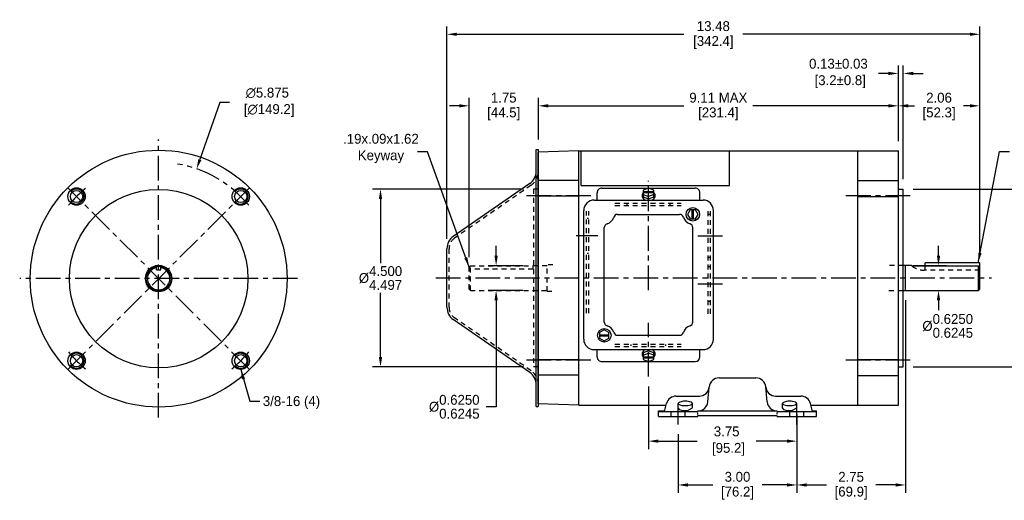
# Model space of a CAD drawing. Header units: inches. Extents: x 870.1 to 911, y 625.7 to 640.8.
# Tile 1 of 2: x 870.1 to 895, y 628.4 to 640.6. Entities that reach past the tile are written whole.
import ezdxf

# ---------------------------------------------------------------- set-up
doc = ezdxf.new("R2010")
doc.units = ezdxf.units.IN
doc.header["$LTSCALE"] = 0.5
doc.header["$MEASUREMENT"] = 0
doc.linetypes.add('CENTER', pattern=[2, 1.25, -0.25, 0.25, -0.25])
doc.linetypes.add('HIDDEN', pattern=[0.375, 0.25, -0.125])
for name, color, linetype in [('Centerline', 40, 'CENTER'), ('Dimensions', 140, 'Continuous'), ('Hidden', 102, 'HIDDEN')]:
    doc.layers.add(name, color=color, linetype=linetype)
doc.dimstyles.new('Copy of Standard', dxfattribs={"dimtxt": 0.25, "dimasz": 0.25, "dimexe": 0.2, "dimexo": 0.25, "dimgap": 0.08, "dimtad": 0, "dimtih": 1, "dimtoh": 1, "dimzin": 0, "dimdsep": 46, "dimtxsty": 'Standard', "dimcen": 0, "dimadec": 0, "dimazin": 0, "dimtfac": 1, "dimtofl": 0, "dimtmove": 2, "dimatfit": 3, "dimfxl": 0, "dimtolj": 1, "dimtzin": 0, "dimarcsym": 0})
doc.dimstyles.get("Standard").update_dxf_attribs({"dimtxt": 0.25, "dimasz": 0.25, "dimexe": 0.2, "dimexo": 0.25, "dimgap": 0.08, "dimtad": 0, "dimtih": 1, "dimtoh": 1, "dimzin": 0, "dimdsep": 46, "dimtxsty": 'Standard', "dimcen": 0, "dimadec": 0, "dimazin": 0, "dimtfac": 1, "dimtofl": 0, "dimtmove": 0, "dimatfit": 3, "dimfxl": 0, "dimtolj": 1, "dimtzin": 0, "dimarcsym": 0})

# ---------------------------------------------------------------- blocks, each defined once
blk = doc.blocks.new('*D1')
at = {"layer": 'Defpoints', "color": 0}
for p in [(874.591, 636.806), (872.669, 631.254)]:
    blk.add_point(p, dxfattribs=at)
at = {"layer": 'Dimensions', "color": 0, "lineweight": -2}
for p, q in [((875.174, 638.489), (874.673, 637.042)), ((875.424, 638.489), (875.174, 638.489))]:
    blk.add_line(p, q, dxfattribs=at)
at = {"layer": 'Dimensions', "color": 0}
blk.add_solid([(874.634, 637.056), (874.712, 637.028), (874.591, 636.806)], dxfattribs=at)
at = {"layer": 'Dimensions', "color": 0, "insert": (876.379, 638.489), "char_height": 0.25, "attachment_point": 5}
blk.add_mtext('\\A1;∅5.875\\P [∅149.2]', dxfattribs=at)
blk = doc.blocks.new('*D3')
at = {"layer": 'Defpoints', "color": 0}
for p in [(883.237, 638.401), (883.237, 637.295), (881.486, 634.324)]:
    blk.add_point(p, dxfattribs=at)
at = {"layer": 'Dimensions', "color": 0, "lineweight": -2}
for p, q in [((881.486, 634.574), (881.486, 638.601)), ((883.237, 637.545), (883.237, 638.601)), ((881.236, 638.401), (880.986, 638.401)), ((883.487, 638.401), (883.737, 638.401))]:
    blk.add_line(p, q, dxfattribs=at)
at = {"layer": 'Dimensions', "color": 0}
for points in [[(881.236, 638.442), (881.236, 638.359), (881.486, 638.401)], [(883.487, 638.442), (883.487, 638.359), (883.237, 638.401)]]:
    blk.add_solid(points, dxfattribs=at)
at = {"layer": 'Dimensions', "color": 0, "char_height": 0.25, "attachment_point": 5}
for s, insert in [('\\A1;1.75', (882.361, 638.606)), ('\\A1;[44.5]', (882.361, 638.196))]:
    blk.add_mtext(s, dxfattribs=dict(at, insert=insert))
blk = doc.blocks.new('*D2')
at = {"layer": 'Defpoints', "color": 0}
for p in [(883.112, 636.296), (879.243, 631.796), (883.112, 631.796)]:
    blk.add_point(p, dxfattribs=at)
at = {"layer": 'Dimensions', "color": 0, "lineweight": -2}
for p, q in [((882.862, 636.296), (879.043, 636.296)), ((879.243, 636.046), (879.243, 634.418)), ((879.243, 632.046), (879.243, 633.675)), ((882.862, 631.796), (879.043, 631.796))]:
    blk.add_line(p, q, dxfattribs=at)
at = {"layer": 'Dimensions', "color": 0}
for points in [[(879.201, 636.046), (879.285, 636.046), (879.243, 636.296)], [(879.201, 632.046), (879.285, 632.046), (879.243, 631.796)]]:
    blk.add_solid(points, dxfattribs=at)
at = {"layer": 'Dimensions', "color": 0, "insert": (879.243, 634.046), "char_height": 0.25, "attachment_point": 5}
blk.add_mtext('\\A1;%%C\\S4.500^ 4.497;', dxfattribs=at)
blk = doc.blocks.new('*D4')
at = {"layer": 'Defpoints', "color": 0}
for p in [(883.106, 634.358), (882.168, 633.733), (883.106, 633.733)]:
    blk.add_point(p, dxfattribs=at)
at = {"layer": 'Dimensions', "color": 0, "lineweight": -2}
for p, q in [((882.168, 634.608), (882.168, 634.858)), ((882.856, 634.358), (881.968, 634.358)), ((882.856, 633.733), (881.968, 633.733)), ((882.168, 633.483), (882.168, 630.79)), ((882.168, 630.79), (881.918, 630.79))]:
    blk.add_line(p, q, dxfattribs=at)
at = {"layer": 'Dimensions', "color": 0}
for points in [[(882.127, 634.608), (882.21, 634.608), (882.168, 634.358)], [(882.127, 633.483), (882.21, 633.483), (882.168, 633.733)]]:
    blk.add_solid(points, dxfattribs=at)
at = {"layer": 'Dimensions', "color": 0, "insert": (881.109, 630.79), "char_height": 0.25, "attachment_point": 5}
blk.add_mtext('\\A1;%%C\\S0.6250^ 0.6245;', dxfattribs=at)
blk = doc.blocks.new('*D5')
at = {"layer": 'Defpoints', "color": 0}
for p in [(892.471, 636.296), (892.471, 631.796), (896.593, 631.796)]:
    blk.add_point(p, dxfattribs=at)
at = {"layer": 'Dimensions', "color": 0, "lineweight": -2}
for p, q in [((892.721, 636.296), (896.793, 636.296)), ((896.593, 636.046), (896.593, 634.424)), ((896.593, 632.046), (896.593, 633.68)), ((892.721, 631.796), (896.793, 631.796))]:
    blk.add_line(p, q, dxfattribs=at)
at = {"layer": 'Dimensions', "color": 0}
for points in [[(896.552, 636.046), (896.635, 636.046), (896.593, 636.296)], [(896.552, 632.046), (896.635, 632.046), (896.593, 631.796)]]:
    blk.add_solid(points, dxfattribs=at)
at = {"layer": 'Dimensions', "color": 0, "insert": (896.593, 634.052), "char_height": 0.25, "attachment_point": 5}
blk.add_mtext('\\A1;%%C\\S4.500^ 4.497;', dxfattribs=at)
blk = doc.blocks.new('*D6')
at = {"layer": 'Defpoints', "color": 0}
for p in [(892.471, 634.359), (892.471, 633.734), (893.362, 633.734)]:
    blk.add_point(p, dxfattribs=at)
at = {"layer": 'Dimensions', "color": 0, "lineweight": -2}
for p, q in [((893.362, 634.609), (893.362, 634.859)), ((892.721, 634.359), (893.562, 634.359)), ((892.721, 633.734), (893.562, 633.734)), ((893.362, 633.484), (893.362, 633.234))]:
    blk.add_line(p, q, dxfattribs=at)
at = {"layer": 'Dimensions', "color": 0}
for points in [[(893.321, 634.609), (893.404, 634.609), (893.362, 634.359)], [(893.321, 633.484), (893.404, 633.484), (893.362, 633.734)]]:
    blk.add_solid(points, dxfattribs=at)
at = {"layer": 'Dimensions', "color": 0, "insert": (893.595, 632.835), "char_height": 0.25, "attachment_point": 5}
blk.add_mtext('\\A1;%%C\\S0.6250^ 0.6245;', dxfattribs=at)
blk = doc.blocks.new('*D7')
at = {"layer": 'Defpoints', "color": 0}
for p in [(886.776, 630.344), (889.776, 630.344), (889.776, 628.811)]:
    blk.add_point(p, dxfattribs=at)
at = {"layer": 'Dimensions', "color": 0, "lineweight": -2}
for p, q in [((886.776, 630.094), (886.776, 628.611)), ((889.776, 630.094), (889.776, 628.611)), ((887.026, 628.811), (887.655, 628.811)), ((889.526, 628.811), (888.898, 628.811))]:
    blk.add_line(p, q, dxfattribs=at)
at = {"layer": 'Dimensions', "color": 0}
for points in [[(887.026, 628.853), (887.026, 628.77), (886.776, 628.811)], [(889.526, 628.853), (889.526, 628.77), (889.776, 628.811)]]:
    blk.add_solid(points, dxfattribs=at)
at = {"layer": 'Dimensions', "color": 0, "char_height": 0.25, "attachment_point": 5}
for s, insert in [('\\A1;3.00', (888.276, 629.016)), ('\\A1;[76.2]', (888.276, 628.606))]:
    blk.add_mtext(s, dxfattribs=dict(at, insert=insert))
blk = doc.blocks.new('*D8')
at = {"layer": 'Defpoints', "color": 0}
for p in [(892.526, 633.734), (889.776, 630.344), (892.526, 628.811)]:
    blk.add_point(p, dxfattribs=at)
at = {"layer": 'Dimensions', "color": 0, "lineweight": -2}
for p, q in [((892.526, 633.484), (892.526, 628.611)), ((889.776, 630.094), (889.776, 628.611)), ((890.026, 628.811), (890.53, 628.811)), ((892.276, 628.811), (891.773, 628.811))]:
    blk.add_line(p, q, dxfattribs=at)
at = {"layer": 'Dimensions', "color": 0}
for points in [[(890.026, 628.853), (890.026, 628.77), (889.776, 628.811)], [(892.276, 628.853), (892.276, 628.77), (892.526, 628.811)]]:
    blk.add_solid(points, dxfattribs=at)
at = {"layer": 'Dimensions', "color": 0, "char_height": 0.25, "attachment_point": 5}
for s, insert in [('\\A1;2.75', (891.151, 629.016)), ('\\A1;[69.9]', (891.151, 628.606))]:
    blk.add_mtext(s, dxfattribs=dict(at, insert=insert))
blk = doc.blocks.new('*D9')
at = {"layer": 'Defpoints', "color": 0}
for p in [(886.026, 631.553), (889.776, 630.843), (889.776, 629.92)]:
    blk.add_point(p, dxfattribs=at)
at = {"layer": 'Dimensions', "color": 0, "lineweight": -2}
for p, q in [((886.026, 631.303), (886.026, 629.72)), ((889.776, 630.593), (889.776, 629.72)), ((886.276, 629.92), (887.256, 629.92)), ((889.526, 629.92), (888.749, 629.92))]:
    blk.add_line(p, q, dxfattribs=at)
at = {"layer": 'Dimensions', "color": 0}
for points in [[(886.276, 629.961), (886.276, 629.878), (886.026, 629.92)], [(889.526, 629.961), (889.526, 629.878), (889.776, 629.92)]]:
    blk.add_solid(points, dxfattribs=at)
at = {"layer": 'Dimensions', "color": 0, "insert": (888.002, 629.92), "char_height": 0.25, "attachment_point": 5}
blk.add_mtext('\\A1;3.75\\P [95.2]', dxfattribs=at)
blk = doc.blocks.new('*D10')
at = {"layer": 'Defpoints', "color": 0}
for p in [(894.406, 640.21), (880.924, 634.787), (894.406, 634.433)]:
    blk.add_point(p, dxfattribs=at)
at = {"layer": 'Dimensions', "color": 0, "lineweight": -2}
for p, q in [((880.924, 635.037), (880.924, 640.41)), ((894.406, 634.683), (894.406, 640.41)), ((881.174, 640.21), (886.918, 640.21)), ((894.156, 640.21), (888.412, 640.21))]:
    blk.add_line(p, q, dxfattribs=at)
at = {"layer": 'Dimensions', "color": 0}
for points in [[(881.174, 640.252), (881.174, 640.169), (880.924, 640.21)], [(894.156, 640.252), (894.156, 640.169), (894.406, 640.21)]]:
    blk.add_solid(points, dxfattribs=at)
at = {"layer": 'Dimensions', "color": 0, "char_height": 0.25, "attachment_point": 5}
for s, insert in [('\\A1;13.48', (887.665, 640.415)), ('\\A1;[342.4]', (887.665, 640.005))]:
    blk.add_mtext(s, dxfattribs=dict(at, insert=insert))
blk = doc.blocks.new('*D11')
at = {"layer": 'Defpoints', "color": 0}
for p in [(892.346, 638.401), (883.237, 637.296), (892.346, 637.259)]:
    blk.add_point(p, dxfattribs=at)
at = {"layer": 'Dimensions', "color": 0, "lineweight": -2}
for p, q in [((883.237, 637.546), (883.237, 638.601)), ((892.346, 637.509), (892.346, 638.601)), ((883.487, 638.401), (886.92, 638.401)), ((892.096, 638.401), (888.663, 638.401))]:
    blk.add_line(p, q, dxfattribs=at)
at = {"layer": 'Dimensions', "color": 0}
for points in [[(883.487, 638.442), (883.487, 638.359), (883.237, 638.401)], [(892.096, 638.442), (892.096, 638.359), (892.346, 638.401)]]:
    blk.add_solid(points, dxfattribs=at)
at = {"layer": 'Dimensions', "color": 0, "char_height": 0.25, "attachment_point": 5}
for s, insert in [('\\A1;9.11 MAX', (887.791, 638.606)), ('\\A1;[231.4]', (887.791, 638.196))]:
    blk.add_mtext(s, dxfattribs=dict(at, insert=insert))
blk = doc.blocks.new('*D12')
at = {"layer": 'Defpoints', "color": 0}
for p in [(892.346, 639.22), (892.346, 637.259), (892.471, 636.296)]:
    blk.add_point(p, dxfattribs=at)
at = {"layer": 'Dimensions', "color": 0, "lineweight": -2}
for p, q in [((892.346, 637.509), (892.346, 639.42)), ((892.471, 636.546), (892.471, 639.42)), ((892.096, 639.22), (891.846, 639.22)), ((892.721, 639.22), (892.971, 639.22))]:
    blk.add_line(p, q, dxfattribs=at)
at = {"layer": 'Dimensions', "color": 0}
for points in [[(892.096, 639.261), (892.096, 639.178), (892.346, 639.22)], [(892.721, 639.261), (892.721, 639.178), (892.471, 639.22)]]:
    blk.add_solid(points, dxfattribs=at)
at = {"layer": 'Dimensions', "color": 0, "insert": (890.829, 639.22), "char_height": 0.25, "attachment_point": 5}
blk.add_mtext('\\A1;0.13±0.03\\P [3.2±0.8]', dxfattribs=at)
blk = doc.blocks.new('*D13')
at = {"layer": 'Defpoints', "color": 0}
for p in [(894.406, 638.401), (892.346, 637.259), (894.406, 634.433)]:
    blk.add_point(p, dxfattribs=at)
at = {"layer": 'Dimensions', "color": 0, "lineweight": -2}
for p, q in [((892.346, 637.509), (892.346, 638.601)), ((894.406, 634.683), (894.406, 638.601)), ((892.596, 638.401), (892.755, 638.401)), ((894.156, 638.401), (893.998, 638.401))]:
    blk.add_line(p, q, dxfattribs=at)
at = {"layer": 'Dimensions', "color": 0}
for points in [[(892.596, 638.442), (892.596, 638.359), (892.346, 638.401)], [(894.156, 638.442), (894.156, 638.359), (894.406, 638.401)]]:
    blk.add_solid(points, dxfattribs=at)
at = {"layer": 'Dimensions', "color": 0, "char_height": 0.25, "attachment_point": 5}
for s, insert in [('\\A1;2.06', (893.376, 638.606)), ('\\A1;[52.3]', (893.376, 638.196))]:
    blk.add_mtext(s, dxfattribs=dict(at, insert=insert))

msp = doc.modelspace()

# ---------------------------------------------------------------- linework, layer by layer
for p, q in [((883.18355, 637.29628), (883.23655, 637.29628)), ((883.18355, 630.79628), (883.18355, 637.29628)), ((883.23655, 637.29628), (883.23655, 630.79628)), ((884.2612, 637.25868), (883.23655, 637.23185)), ((883.23655, 630.86071), (883.23655, 637.23185)), ((884.2612, 637.26648), (891.3212, 637.26648)), ((884.2612, 630.82608), (884.2612, 637.26648)), ((884.2612, 630.83388), (884.2612, 637.25868)), ((884.3212, 636.38648), (884.3212, 637.26648)), ((888.0712, 636.38648), (888.0712, 637.26648)), ((891.3212, 630.82608), (891.3212, 637.26648)), ((891.3212, 630.83388), (891.3212, 637.25868)), ((891.3212, 637.25868), (892.3462, 637.25868)), ((892.3462, 630.83388), (892.3462, 637.25868)), ((883.02184, 636.43445), (881.08576, 635.0956)), ((884.2612, 636.51149), (883.2362, 636.51149)), ((884.3212, 636.38648), (888.0712, 636.38648)), ((884.84619, 636.32032), (887.20619, 636.32032)), ((886.02619, 636.32032), (885.89019, 636.26832)), ((886.16219, 636.26832), (886.02619, 636.32032)), ((891.3212, 636.51152), (892.3462, 636.51152)), ((892.3462, 636.29628), (892.4712, 636.29628)), ((892.4712, 631.79628), (892.4712, 636.29628)), ((884.2612, 636.11834), (883.2362, 636.11834)), ((884.72619, 636.01633), (884.72619, 636.20032)), ((885.89019, 636.26832), (885.89019, 636.16042)), ((886.16219, 636.22937), (885.89019, 636.22937)), ((886.16219, 636.19937), (885.89019, 636.19937)), ((885.89019, 636.16042), (886.02619, 636.10647)), ((885.89019, 636.16042), (885.89019, 636.09955)), ((885.89019, 636.09955), (886.02619, 636.0456)), ((886.16219, 636.16042), (886.02619, 636.10647)), ((886.02619, 636.0456), (886.16219, 636.09955)), ((886.16219, 636.16042), (886.16219, 636.26832)), ((886.16219, 636.09955), (886.16219, 636.16042)), ((887.32619, 636.01633), (887.32619, 636.20032)), ((891.3212, 636.10609), (892.3462, 636.10609)), ((884.6462, 636.01633), (887.4062, 636.01633)), ((884.3862, 632.49633), (884.3862, 635.75633)), ((885.24162, 635.65633), (886.81076, 635.65633)), ((887.0782, 635.77411), (887.0102, 635.65633)), ((887.0102, 635.65633), (887.0782, 635.53855)), ((887.2142, 635.77411), (887.0782, 635.77411)), ((887.0782, 635.53855), (887.2142, 635.53855)), ((887.1312, 635.53855), (887.1312, 635.77411)), ((887.1612, 635.53855), (887.1612, 635.77411)), ((887.2822, 635.65633), (887.2142, 635.77411)), ((887.2142, 635.53855), (887.2822, 635.65633)), ((887.6662, 632.49633), (887.6662, 635.75633)), ((884.9062, 632.93174), (884.9062, 635.3209)), ((887.1462, 632.93174), (887.1462, 635.32092)), ((880.92405, 633.30539), (880.92405, 634.78717)), ((873.57552, 634.25313), (873.57552, 634.33835)), ((873.68452, 634.25313), (873.68452, 634.33835)), ((892.67672, 634.35878), (892.4712, 634.35878)), ((892.5262, 633.73378), (892.5262, 634.35878)), ((894.3762, 634.34402), (892.69538, 634.34402)), ((893.0262, 634.35865), (893.0262, 634.4334)), ((894.4062, 634.4334), (893.0262, 634.4334)), ((894.3762, 633.73378), (894.3762, 634.34402)), ((894.3762, 634.34402), (894.4062, 634.31232)), ((894.4062, 634.32865), (894.4062, 634.4334)), ((894.4062, 633.76378), (894.4062, 634.32878)), ((873.57552, 634.25313), (873.68452, 634.25313)), ((892.4712, 633.73378), (894.3762, 633.73378)), ((894.3762, 633.73378), (894.4062, 633.76378)), ((883.02184, 631.65811), (881.08576, 632.99695)), ((884.9062, 632.73233), (884.78842, 632.66433)), ((884.78842, 632.66433), (884.78842, 632.52833)), ((884.78842, 632.61133), (885.02398, 632.61133)), ((884.78842, 632.58133), (885.02398, 632.58133)), ((885.02398, 632.66433), (884.9062, 632.73233)), ((885.02398, 632.52833), (885.02398, 632.66433)), ((885.24161, 632.59633), (886.81079, 632.59633)), ((884.78842, 632.52833), (884.9062, 632.46033)), ((884.9062, 632.46033), (885.02398, 632.52833)), ((884.6462, 632.23633), (887.4062, 632.23633)), ((884.72619, 632.05232), (884.72619, 632.23633)), ((886.02619, 632.20704), (885.89019, 632.15309)), ((885.89019, 632.15309), (885.89019, 632.09222)), ((885.89019, 632.09222), (886.02619, 632.14616)), ((885.89019, 632.09222), (885.89019, 631.98432)), ((885.89019, 632.05327), (886.16219, 632.05327)), ((886.16219, 632.15309), (886.02619, 632.20704)), ((886.16219, 632.09222), (886.02619, 632.14616)), ((886.16219, 632.09222), (886.16219, 632.15309)), ((886.16219, 631.98432), (886.16219, 632.09222)), ((887.32619, 632.05232), (887.32619, 632.23633)), ((884.2612, 631.97422), (883.2362, 631.97422)), ((884.84619, 631.93232), (887.20619, 631.93232)), ((885.89019, 632.02327), (886.16219, 632.02327)), ((885.89019, 631.98432), (886.02619, 631.93232)), ((886.02619, 631.93232), (886.16219, 631.98432)), ((891.3212, 631.98647), (892.3462, 631.98647)), ((884.2612, 631.58947), (883.2362, 631.58947)), ((891.3212, 631.58104), (892.3462, 631.58104)), ((892.3462, 631.79628), (892.4712, 631.79628)), ((887.80913, 631.51992), (888.74326, 631.51992)), ((886.7233, 631.05819), (887.31057, 631.05819)), ((887.52699, 630.9135), (887.55962, 631.2864)), ((889.0254, 630.9135), (888.99231, 631.29171)), ((889.24182, 631.05819), (889.87909, 631.05819)), ((884.2612, 630.83388), (883.23655, 630.86071)), ((884.2612, 630.82608), (886.46928, 630.82608)), ((886.42619, 630.66529), (886.48182, 630.87289)), ((890.17619, 630.66529), (890.12057, 630.87289)), ((890.13311, 630.82608), (891.3212, 630.82608)), ((891.3212, 630.83388), (892.3462, 630.83388)), ((883.18355, 630.79628), (883.23655, 630.79628)), ((886.2762, 630.54629), (886.2762, 630.68529)), ((886.2762, 630.68529), (886.43155, 630.68529)), ((886.2762, 630.66529), (887.2762, 630.66529)), ((887.2762, 630.66529), (887.2762, 630.68529)), ((887.2762, 630.68529), (889.2762, 630.68529)), ((887.2762, 630.59099), (887.2762, 630.63635)), ((887.2762, 630.56629), (889.2762, 630.56629)), ((887.2762, 630.54629), (887.2762, 630.56629)), ((889.2762, 630.66529), (889.2762, 630.68529)), ((889.2762, 630.66529), (890.2762, 630.66529)), ((889.2762, 630.59855), (889.2762, 630.6439)), ((889.2762, 630.54629), (889.2762, 630.56076)), ((890.17084, 630.68529), (890.2762, 630.68529)), ((890.2762, 630.54629), (890.2762, 630.68529)), ((886.2762, 630.54629), (887.2762, 630.54629)), ((889.2762, 630.54629), (890.2762, 630.54629))]:
    msp.add_line(p, q)
for points in [[(885.89019, 636.21173), (885.86153, 636.15929), (885.86357, 636.09869), (885.89506, 636.04821), (885.94091, 636.01631)], [(886.11148, 636.01631), (886.15732, 636.04821), (886.18882, 636.09869), (886.19085, 636.15929), (886.16219, 636.21173)], [(885.94091, 632.23633), (885.89506, 632.20443), (885.86357, 632.15395), (885.86153, 632.09335), (885.89019, 632.0409)], [(886.16219, 632.04091), (886.19085, 632.09335), (886.18882, 632.15395), (886.15732, 632.20443), (886.11148, 632.23633)]]:
    msp.add_lwpolyline(points)
for centre, radius in [((873.63002, 634.02995), 3.2492), ((871.55289, 636.10708), 0.22), ((873.63002, 634.02995), 2.25739), ((875.70714, 636.10708), 0.22), ((871.55289, 636.10708), 0.155), ((875.70714, 636.10708), 0.155), ((887.1462, 635.65633), 0.17), ((873.63002, 634.02995), 0.33552), ((873.63002, 634.02995), 0.31317), ((884.9062, 632.59633), 0.17), ((871.55289, 631.95282), 0.22), ((871.55289, 631.95282), 0.155), ((875.70714, 631.95283), 0.22), ((875.70714, 631.95283), 0.155)]:
    msp.add_circle(centre, radius)
for centre, radius, start, end in [((882.80855, 636.74289), 0.375, 304.664753, 359.999848), ((871.55289, 636.10708), 0.19, 217.277101, 140.883453), ((875.70714, 636.10708), 0.19, 217.277101, 140.883453), ((884.84619, 636.20032), 0.12, 90.000004, 180.00002), ((887.20619, 636.20032), 0.12, 0, 90.000004), ((884.6462, 635.75633), 0.26, 90.000004, 180.00002), ((887.4062, 635.75633), 0.26, 0, 90.000004), ((884.9062, 635.65633), 0.25, 286.600651, 343.399103), ((885.24162, 635.55633), 0.1, 89.996177, 163.399284), ((886.81077, 635.55633), 0.1, 16.600339, 90.007103), ((887.1462, 635.65633), 0.25, 196.600326, 253.398606), ((885.00619, 635.32091), 0.1, 106.60066, 180.005211), ((887.0462, 635.32092), 0.1, 0, 73.398374), ((881.29905, 634.78717), 0.375, 124.664859, 180.000006), ((873.63002, 634.02995), 0.28317, 101.096443, 78.903557), ((892.9962, 634.7434), 0.5, 230.286587, 233.013586), ((881.29905, 633.30539), 0.375, 180.000006, 235.335141), ((885.0062, 632.93174), 0.1, 180.00002, 253.398549), ((884.9062, 632.59633), 0.25, 16.601536, 73.398523), ((887.1462, 632.59633), 0.25, 106.601542, 163.398453), ((887.0462, 632.93174), 0.1, 286.601396, 0), ((885.24161, 632.69633), 0.1, 196.601587, 270.000116), ((886.81079, 632.69633), 0.1, 270.000001, 343.398473), ((884.6462, 632.49633), 0.26, 180.00002, 270.000001), ((887.4062, 632.49633), 0.26, 270.000001, 0), ((871.55289, 631.95282), 0.19, 217.277101, 140.883453), ((875.70714, 631.95283), 0.19, 217.277101, 140.883453), ((884.84619, 632.05232), 0.12, 179.999991, 270.000001), ((887.20619, 632.05232), 0.12, 270.000001, 0), ((882.80855, 631.34967), 0.375, 0.000003, 55.33519), ((887.80913, 631.26992), 0.25, 90.000004, 175.000006), ((888.74326, 631.26992), 0.25, 5.000018, 90.000004), ((886.7233, 630.80819), 0.25, 90.000004, 164.999996), ((887.31057, 631.30819), 0.25, 270.000116, 355.000009), ((889.24182, 631.30819), 0.25, 185.000051, 270.000001), ((889.87909, 630.80819), 0.25, 15.000002, 90.000056), ((887.27795, 630.93529), 0.25, 270.000001, 355.000066), ((889.27445, 630.93529), 0.25, 185.000051, 270.401072)]:
    msp.add_arc(centre, radius, start, end)
at = {"layer": 'Centerline'}
for p, q in [((873.63002, 630.51378), (873.63002, 637.54612)), ((871.34076, 631.74069), (875.91927, 636.31921)), ((875.91927, 631.74069), (871.34076, 636.31921)), ((886.0262, 633.73701), (886.0262, 636.50381)), ((884.5612, 636.12517), (882.93655, 636.12517)), ((892.6462, 636.12517), (891.0212, 636.12517)), ((884.74453, 635.11632), (884.19158, 635.11632)), ((887.276, 635.11632), (887.89807, 635.11632)), ((880.64275, 634.04628), (894.7062, 634.04628)), ((877.14618, 634.02995), (870.11385, 634.02995)), ((887.276, 633.89632), (887.89807, 633.89632)), ((886.0262, 631.55315), (886.0262, 632.91567)), ((884.5612, 631.96747), (882.93655, 631.96747)), ((892.6462, 631.96747), (891.0212, 631.96747)), ((886.7762, 630.34356), (886.7762, 630.84288)), ((889.7762, 630.34356), (889.7762, 630.84288))]:
    msp.add_line(p, q, dxfattribs=at)
for start, end in [(39.14597, 80.693812), (129.14597, 140.85403), (219.146032, 230.854092), (309.14597, 320.85403)]:
    msp.add_arc((873.63002, 634.02995), 2.9375, start, end, dxfattribs=at)
at = {"layer": 'Hidden'}
for p, q in [((883.05198, 636.39086), (881.1159, 635.05201)), ((883.23655, 636.29628), (883.11155, 636.29628)), ((883.11155, 636.29628), (883.11155, 631.79628)), ((885.17478, 635.93632), (886.85232, 635.93632)), ((885.17478, 635.87632), (886.85232, 635.87632)), ((885.48119, 635.88242), (885.48119, 635.9303)), ((886.57119, 635.88242), (886.57119, 635.9303)), ((884.45619, 633.15412), (884.45619, 635.7371)), ((884.46852, 635.55632), (884.50843, 635.55632)), ((884.51619, 633.15412), (884.51619, 635.7371)), ((887.53619, 633.13755), (887.53619, 635.7371)), ((887.55391, 635.66132), (887.58151, 635.66132)), ((887.59619, 633.13755), (887.59619, 635.7371)), ((880.97705, 633.30539), (880.97705, 634.78717)), ((884.46852, 634.67632), (884.50843, 634.67632)), ((887.55391, 634.57132), (887.58151, 634.57132)), ((881.5162, 634.35468), (881.4862, 634.32416)), ((881.4862, 633.76298), (881.4862, 634.32416)), ((881.5162, 633.73298), (881.5162, 634.35468)), ((881.5162, 634.35468), (883.10593, 634.35468)), ((883.4562, 634.35798), (883.10593, 634.35798)), ((883.10593, 634.26945), (883.10593, 634.35798)), ((883.4562, 633.71076), (883.4562, 634.38021)), ((883.60655, 634.38021), (883.4562, 634.38021)), ((887.55391, 634.33632), (887.58151, 634.33632)), ((892.4712, 634.35878), (892.1062, 634.35878)), ((893.0262, 634.2434), (893.0262, 634.35865)), ((883.10593, 634.26945), (881.4862, 634.26945)), ((894.4062, 634.2434), (892.9962, 634.2434)), ((881.5162, 633.73298), (881.4862, 633.76298)), ((881.5162, 633.73298), (883.4562, 633.73298)), ((883.4562, 633.71076), (883.60655, 633.71076)), ((892.1062, 633.73378), (892.4712, 633.73378)), ((887.55391, 633.45632), (887.58152, 633.45632)), ((883.05198, 631.7017), (881.1159, 633.04055)), ((885.17478, 632.37632), (886.85232, 632.37632)), ((885.17478, 632.31632), (886.85232, 632.31632)), ((885.58619, 632.32676), (885.58619, 632.36552)), ((886.46619, 632.32676), (886.46619, 632.36552)), ((883.23655, 631.79628), (883.11155, 631.79628)), ((886.7732, 630.7498), (886.77438, 630.86763)), ((887.1362, 630.75978), (887.1392, 630.87386)), ((889.4132, 630.7498), (889.41438, 630.86763)), ((889.7762, 630.75978), (889.7792, 630.87386)), ((886.6012, 630.54629), (886.6012, 630.66529)), ((886.95119, 630.54629), (886.95119, 630.66529)), ((889.6012, 630.54629), (889.6012, 630.66529)), ((889.95119, 630.54629), (889.95119, 630.66529))]:
    msp.add_line(p, q, dxfattribs=at)
for points in [[(887.1392, 630.87386), (887.11365, 630.90189), (887.06469, 630.91816), (887.02454, 630.92489), (886.99498, 630.92762), (886.97077, 630.92869), (886.94628, 630.92878), (886.91089, 630.92715), (886.81303, 630.90812), (886.78061, 630.88936), (886.77438, 630.86763), (886.79992, 630.84525), (886.84143, 630.83102), (886.87832, 630.82409), (886.907, 630.82089), (886.9303, 630.81942), (886.95186, 630.81888), (886.97675, 630.81921), (887.01938, 630.82225), (887.09648, 630.83855)], [(889.7792, 630.87386), (889.75365, 630.90189), (889.70469, 630.91816), (889.66454, 630.92489), (889.63498, 630.92762), (889.61077, 630.92869), (889.58628, 630.92878), (889.55089, 630.92715), (889.45303, 630.90812), (889.42061, 630.88936), (889.41438, 630.86763), (889.43992, 630.84525), (889.48143, 630.83102), (889.51832, 630.82409), (889.547, 630.82089), (889.5703, 630.81942), (889.59186, 630.81888), (889.61675, 630.81921), (889.65938, 630.82225), (889.73648, 630.83855)]]:
    msp.add_lwpolyline(points, close=True, dxfattribs=at)
for points in [[(886.7732, 630.7498), (886.80377, 630.71943), (886.85647, 630.70375), (886.89649, 630.69787), (886.92555, 630.69564), (886.95032, 630.69489), (886.97819, 630.69526), (887.02974, 630.6995), (887.1362, 630.75978)], [(889.4132, 630.7498), (889.44377, 630.71943), (889.49647, 630.70375), (889.53649, 630.69787), (889.56555, 630.69564), (889.59032, 630.69489), (889.61819, 630.69526), (889.66974, 630.6995), (889.7762, 630.75978)]]:
    msp.add_lwpolyline(points, dxfattribs=at)
for centre, radius, start, end in [((882.80855, 636.74289), 0.428, 304.664753, 359.999848), ((881.29905, 634.78717), 0.322, 124.664859, 180.000006), ((892.9962, 634.7434), 0.5, 233.013586, 270), ((881.29905, 633.30539), 0.322, 180.000006, 235.335141), ((882.80855, 631.34967), 0.428, 0.000003, 55.33519)]:
    msp.add_arc(centre, radius, start, end, dxfattribs=at)

# ---------------------------------------------------------------- texts
at = {"layer": 'Dimensions', "char_height": 0.25}
for s, insert, attachment_point in [('\\A1;.19x.09x1.62\\PKeyway', (879.25431, 636.95024), 8), ('\\A1;3/8-16 (4)', (876.26659, 631.05774), 1)]:
    msp.add_mtext(s, dxfattribs=dict(at, insert=insert, attachment_point=attachment_point))

# ---------------------------------------------------------------- dimensions: what is measured, and where the dimension line sits
at = {"layer": 'Dimensions'}
for base, p1, p2, picture, middle in [((894.4062, 640.21021), (880.92405, 634.78717), (894.4062, 634.4334), '*D10', (887.66512, 640.21021)), ((883.23655, 638.40078), (881.4862, 634.32416), (883.23655, 637.29548), '*D3', (882.36137, 638.40078)), ((894.4062, 638.40078), (892.3462, 637.25868), (894.4062, 634.4334), '*D13', (893.3762, 638.40078)), ((892.5262, 628.81147), (889.7762, 630.34356), (892.5262, 633.73378), '*D8', (891.1512, 628.81147)), ((889.7762, 628.81147), (886.7762, 630.34356), (889.7762, 630.34356), '*D7', (888.2762, 628.81147))]:
    dim = msp.add_linear_dim(base=base, p1=p1, p2=p2, dimstyle='Standard', override={"dimpost": '\\X'}, dxfattribs=at)
    dim.commit()
    dim.dimension.update_dxf_attribs({"geometry": picture, "text_midpoint": middle})
for base, p1, p2, override, picture, middle in [((892.3461970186, 639.2197587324), (892.4711970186, 636.2962796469), (892.3461970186, 637.2586806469), {"dimgap": 0.08, "dimpost": '\\X', "dimtol": 1, "dimlim": 0, "dimtp": 0.03, "dimtm": 0.03}, '*D12', (890.8286970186, 639.2197587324)), ((889.7762, 629.91956), (886.0262, 631.55315), (889.7762, 630.84288), {"dimpost": '\\X'}, '*D9', (888.00246, 629.91956))]:
    dim = msp.add_linear_dim(base=base, p1=p1, p2=p2, dimstyle='Standard', override=override, dxfattribs=at)
    dim.commit()
    dim.dimension.update_dxf_attribs({"geometry": picture, "text_midpoint": middle, "dimtype": 160})
dim = msp.add_diameter_dim_2p(p1=(872.66883, 631.25416), p2=(874.5912, 636.80575), dimstyle='Standard', override={"dimdec": 3, "dimpost": '\\X'}, dxfattribs=at)
dim.commit()
dim.dimension.update_dxf_attribs({"geometry": '*D1', "text_midpoint": (876.37897, 638.48872), "dimtype": 163})
dim = msp.add_linear_dim(base=(892.3462, 638.40078), p1=(883.23655, 637.29628), p2=(892.3462, 637.25868), text='9.11 MAX\\X [231.4]', dimstyle='Standard', override={"dimpost": '\\X'}, dxfattribs=at)
dim.commit()
dim.dimension.update_dxf_attribs({"geometry": '*D11', "text_midpoint": (887.79137, 638.40078)})
dim = msp.add_linear_dim(base=(879.24309, 631.79628), p1=(883.11155, 636.29628), p2=(883.11155, 631.79628), angle=90, text='%%C<>', dimstyle='Standard', override={"dimgap": 0.08, "dimdec": 3, "dimpost": '\\X', "dimtol": 0, "dimlim": 1, "dimtm": 0.003, "dimtdec": 3}, dxfattribs=at)
dim.commit()
dim.dimension.update_dxf_attribs({"geometry": '*D2', "text_midpoint": (879.24309, 634.04628)})
for base, p1, p2, dimstyle, override, picture, middle in [((896.59335, 631.79628), (892.4712, 636.29628), (892.4712, 631.79628), 'Standard', {"dimgap": 0.08, "dimdec": 3, "dimpost": '\\X', "dimtol": 0, "dimlim": 1, "dimtm": 0.003, "dimtdec": 3}, '*D5', (896.59335, 634.05204)), ((882.16843, 633.73298), (883.10593, 634.35798), (883.10593, 633.73298), 'Standard', {"dimgap": 0.08, "dimdec": 4, "dimpost": '\\X', "dimtol": 0, "dimlim": 1, "dimtm": 0.0005, "dimtdec": 4}, '*D4', (881.10927, 630.7897)), ((893.36226, 633.73378), (892.4712, 634.35878), (892.4712, 633.73378), 'Copy of Standard', {"dimgap": 0.08, "dimdec": 4, "dimpost": '\\X', "dimtol": 0, "dimlim": 1, "dimtm": 0.0005, "dimtdec": 4}, '*D6', (893.59474, 632.83529))]:
    dim = msp.add_linear_dim(base=base, p1=p1, p2=p2, angle=90, text='%%C<>', dimstyle=dimstyle, override=override, dxfattribs=at)
    dim.commit()
    dim.dimension.update_dxf_attribs({"geometry": picture, "text_midpoint": middle, "dimtype": 160})

# ---------------------------------------------------------------- leaders
at = {"layer": 'Dimensions', "annotation_type": 0, "has_hookline": 1}
for points, hookline_direction, text_width in [([(881.4862, 634.32416), (880.42899, 637.24143), (880.17899, 637.24143)], 1, 2.20833), ([(894.36605, 634.4334), (894.90745, 637.24861), (895.15745, 637.24861)], 0, 3.16667), ([(875.70714, 631.73283), (875.93659, 630.93274), (876.18659, 630.93274)], 0, 2.16667)]:
    msp.add_leader(points, dimstyle='Standard', override={"dimgap": 0.08, "dimtad": 0}, dxfattribs=dict(at, hookline_direction=hookline_direction, text_width=text_width))

doc.saveas('drawing.dxf')
